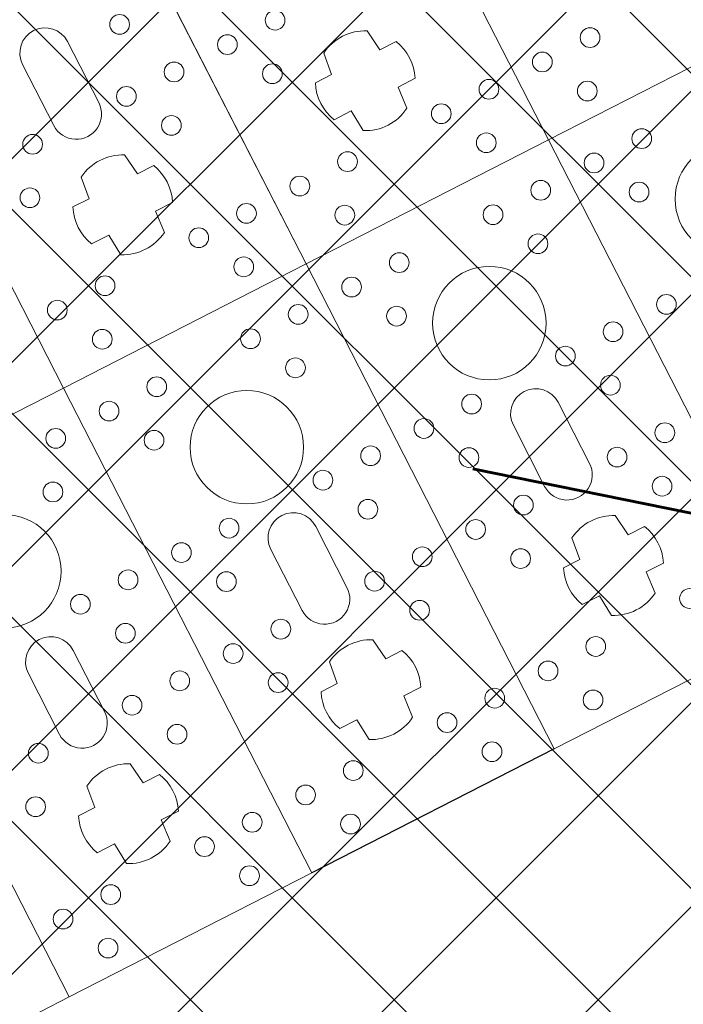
# Model space of a CAD drawing. Header units: metres. Extents: x 7472034 to 8439876, y 5890181 to 5961460.
# Tile 128 of 202: x 8439524.97 to 8439526.43, y 5890371.62 to 5890373.79. Entities that reach past the tile are written whole.
import ezdxf
from ezdxf import colors
from ezdxf.entities.mleader import LeaderData, LeaderLine
from ezdxf.math import Vec2, Vec3

# ---------------------------------------------------------------- set-up
doc = ezdxf.new("R2010")
doc.units = ezdxf.units.M
doc.header["$MEASUREMENT"] = 0
doc.linetypes.add('$0$L218_500', pattern=[1, 0.5, -0.5])
doc.linetypes.add('ACAD_ISO03W100', pattern=[30, 12, -18])
doc.layers.get('0').update_dxf_attribs({"linetype": 'CONTINUOUS', "lineweight": 5})
doc.layers.get('Defpoints').update_dxf_attribs({"linetype": 'CONTINUOUS'})
for name, color, linetype, lineweight in [('### Krawężnik', 6, 'CONTINUOUS', 35), ('__GRANICA', 5, 'ACAD_ISO03W100', 80), ('_IS_kd_krata', 114, 'CONTINUOUS', 30), ('KOLOR-OBIEKT', 21, 'CONTINUOUS', 13), ('ZAG-obrys 018 wymiary', 7, 'CONTINUOUS', 18), ('ZAG-OPIS_020', 7, 'CONTINUOUS', 25)]:
    doc.layers.add(name, color=color, linetype=linetype, lineweight=lineweight)
doc.layers.add('100_rzut_wym_wew', color=7, linetype='CONTINUOUS')
doc.layers.add('_IS.BLOK.KD.doziemne', color=7, linetype='CONTINUOUS')
doc.styles.add('DIM', font='simplex.shx', dxfattribs={"width": 0.8})
doc.styles.add('RS', font='Romans.shx', dxfattribs={"width": 0.7})
doc.dimstyles.new('DIM-WEW_500', dxfattribs={"dimscale": 5, "dimtxt": 18, "dimasz": 10, "dimexe": 4, "dimexo": 8, "dimgap": 5, "dimtad": 1, "dimlfac": 0.01, "dimzin": 9, "dimdsep": 46, "dimtxsty": 'DIM', "dimblk": 'ARCHTICK', "dimcen": 5, "dimclrt": 112, "dimadec": 4, "dimazin": 2, "dimtfac": 4, "dimtmove": 0, "dimatfit": 3, "dimldrblk": 'ARCHTICK', "dimfxl": 0, "dimtolj": 1, "dimlwd": 13, "dimarcsym": 0})
pattern_1 = [(45, (967499.2092647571, -71042.97165620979), (-0.2245064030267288, 0.2245064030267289), []), (135, (967499.2092647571, -71042.97165620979), (-0.2245064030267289, -0.2245064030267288), [])]

# ---------------------------------------------------------------- blocks, each defined once
blk = doc.blocks.new('_Oblique')
at = {"color": 0, "linetype": 'ByBlock', "lineweight": -2}
blk.add_line((-0.5, -0.5), (0.5, 0.5), dxfattribs=at)
blk = doc.blocks.new('*D57')
at = {"layer": 'Defpoints', "color": 0, "linetype": 'Continuous'}
for p in [(8439539.50265294, 5890379.021735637, 7.079631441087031e-07), (8439518.672365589, 5890368.360632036), (8439519.01227277, 5890367.69650152)]:
    blk.add_point(p, dxfattribs=at)
at = {"layer": 'ZAG-obrys 018 wymiary', "color": 0, "linetype": 'Continuous', "lineweight": 13}
blk.add_line((8439539.84256012, 5890378.357605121), (8439519.01227277, 5890367.69650152), dxfattribs=at)
at = {"layer": 'ZAG-obrys 018 wymiary', "color": 0, "linetype": 'Continuous', "lineweight": -2}
for p, q in [((8439539.84256012, 5890378.357605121), (8439540.024801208, 5890378.001531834)), ((8439519.01227277, 5890367.69650152), (8439519.194513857, 5890367.340428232))]:
    blk.add_line(p, q, dxfattribs=at)
at = {"layer": 'ZAG-obrys 018 wymiary', "color": 0, "linetype": 'Continuous', "lineweight": 13, "xscale": 0.3, "yscale": 0.3, "zscale": 0.3}
for p, rotation in [((8439539.84256012, 5890378.357605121), 27.10372084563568), ((8439519.01227277, 5890367.69650152), 207.1037208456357)]:
    blk.add_blockref('_Oblique', p, dxfattribs=dict(at, rotation=rotation))
at = {"layer": 'ZAG-obrys 018 wymiary', "color": 112, "linetype": 'Continuous', "lineweight": 25, "insert": (8439529.154054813, 5890373.561163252), "char_height": 0.8, "attachment_point": 5, "rotation": 27.103720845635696, "style": 'RS'}
blk.add_mtext('\\A1;23.4', dxfattribs=at)
blk = doc.blocks.new('_ArchTick')
at = {"layer": '100_rzut_wym_wew', "color": 0, "linetype": 'Continuous', "const_width": 0.15}
blk.add_lwpolyline([(-0.5, -0.5), (0.5, 0.5)], dxfattribs=at)
blk = doc.blocks.new('A$C57F34CC8')
at = {"layer": '__GRANICA', "color": 246, "lineweight": 60, "ltscale": 0.1}
blk.add_lwpolyline([(104.5474768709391, 61.49084398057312), (124.7534257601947, 8.664832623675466), (116.2782638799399, -2.598389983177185e-07), (87.50180485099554, 5.853071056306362), (75.53745610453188, 9.185393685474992), (65.1202681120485, 10.79332474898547), (52.65768154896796, 12.23814885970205), (35.11359243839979, 14.25579591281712), (31.17050394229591, 14.72508112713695), (-8.847564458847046e-07, 23.87893649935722)], dxfattribs=at)
blk = doc.blocks.new('A$C1D2679FE')
at = {"layer": 'KOLOR-OBIEKT', "lineweight": 9, "ltscale": 200}
h = blk.add_hatch(dxfattribs=at)
h.set_pattern_fill('ANSI37', color=253, scale=0.1, angle=16)
h.set_pattern_definition([(61, (-7471780.020262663, -5961378.212846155), (-0.2776917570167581, 0.153927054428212), []), (151, (-7471780.020262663, -5961378.212846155), (-0.153927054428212, -0.2776917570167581), [])])
edge = h.paths.add_edge_path()
edge.add_line((196.975401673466, 33.54016214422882), (192.3495923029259, 34.13512154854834))
edge.add_line((192.3495923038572, 34.13512154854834), (187.7176397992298, 34.7308710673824))
edge.add_line((187.7176398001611, 34.7308710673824), (178.5077782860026, 36.15998750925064))
edge.add_line((178.5077782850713, 36.15998750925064), (176.6601969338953, 36.5026140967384))
edge.add_arc((181.3685569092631, 38.18527459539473), 5.000000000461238, 199.6657310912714, 261.1796204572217)
edge.add_line((180.6018702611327, 33.24440507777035), (187.358021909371, 32.19603671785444))
edge.add_line((187.3580219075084, 32.19603671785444), (192.0230219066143, 31.59603671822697))
edge.add_line((192.0230219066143, 31.59603671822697), (196.6880219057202, 30.9960367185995))
edge.add_line((196.6880219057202, 30.9960367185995), (201.9780219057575, 30.48103671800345))
edge.add_line((201.9780219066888, 30.48103671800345), (207.2680219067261, 29.96603671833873))
edge.add_line((207.2680219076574, 29.96603671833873), (216.468021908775, 29.35603671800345))
edge.add_line((216.4680219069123, 29.35603671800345), (221.8830219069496, 29.11103671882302))
edge.add_line((221.8830219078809, 29.11103671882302), (227.2980219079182, 28.86603671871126))
edge.add_line((227.2980219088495, 28.86603671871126), (233.718021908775, 28.60103671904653))
edge.add_line((233.7180219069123, 28.60103671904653), (240.1380219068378, 28.33603671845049))
edge.add_line((240.1380219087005, 28.33603671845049), (245.3280219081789, 28.076036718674))
edge.add_line((245.3280219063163, 28.076036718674), (246.1380219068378, 28.00603671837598))
edge.add_line((246.1380219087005, 28.00603671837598), (248.4280219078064, 27.98603671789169))
edge.add_line((248.4280219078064, 27.98603671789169), (251.4080219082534, 28.33603671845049))
edge.add_line((251.4080219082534, 28.33603671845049), (255.3380219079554, 29.13603671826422))
edge.add_line((255.3380219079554, 29.13603671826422), (258.1480219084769, 30.35603671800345))
edge.add_line((258.1480219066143, 30.35603671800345), (260.6280219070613, 32.076036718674))
edge.add_line((260.6280219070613, 32.076036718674), (262.7080219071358, 34.29603671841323))
edge.add_line((262.7080219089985, 34.29603671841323), (264.3880219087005, 36.826036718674))
edge.add_line((264.3880219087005, 36.826036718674), (265.608021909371, 39.59603671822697))
edge.add_line((265.6080219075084, 39.59603671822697), (266.4080219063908, 42.53603671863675))
edge.add_line((266.4080219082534, 42.53603671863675), (266.6380219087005, 45.60603671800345))
edge.add_line((266.6380219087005, 45.60603671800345), (266.3380219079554, 48.59603671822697))
edge.add_line((266.3380219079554, 48.59603671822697), (265.628021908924, 51.53603671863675))
edge.add_line((265.6280219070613, 51.53603671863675), (264.5280219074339, 54.28603671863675))
edge.add_line((264.5280219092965, 54.28603671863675), (263.3880219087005, 57.11603671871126))
edge.add_line((263.3880219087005, 57.11603671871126), (262.5430219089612, 59.47103671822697))
edge.add_line((262.5430219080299, 59.47103671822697), (261.6980219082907, 61.826036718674))
edge.add_line((261.6980219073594, 61.826036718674), (260.5980219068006, 65.15103671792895))
edge.add_line((260.5980219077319, 65.15103671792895), (259.4980219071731, 68.47603671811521))
edge.add_line((259.4980219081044, 68.47603671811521), (257.3916487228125, 67.77919145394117))
edge.add_line((257.3916487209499, 67.77919145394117), (258.1675714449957, 64.34697791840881))
edge.add_line((258.167571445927, 64.34697791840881), (259.2776264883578, 60.99158426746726))
edge.add_line((259.2776264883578, 60.99158426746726), (260.1334384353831, 58.60645156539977))
edge.add_line((260.1334384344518, 58.60645156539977), (260.9950570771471, 56.20513570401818))
edge.add_line((260.9950570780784, 56.20513570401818), (262.1522789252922, 53.33238322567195))
edge.add_line((262.1522789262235, 53.33238322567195), (263.1827648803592, 50.75616833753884))
edge.add_line((263.1827648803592, 50.75616833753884), (263.8083402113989, 48.16575780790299))
edge.add_line((263.8083402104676, 48.16575780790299), (264.0684198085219, 45.57363114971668))
edge.add_line((264.0684198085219, 45.57363114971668), (263.8734869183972, 42.97170083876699))
edge.add_line((263.8734869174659, 42.97170083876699), (263.1880731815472, 40.45280535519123))
edge.add_line((263.1880731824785, 40.45280535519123), (262.1337886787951, 38.05906103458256))
edge.add_line((262.1337886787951, 38.05906103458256), (260.6936748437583, 35.89031817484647))
edge.add_line((260.6936748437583, 35.89031817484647), (258.9457271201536, 34.02472012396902))
edge.add_line((258.9457271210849, 34.02472012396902), (256.8967191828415, 32.60363397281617))
edge.add_line((256.8967191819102, 32.60363397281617), (254.5645412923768, 31.59108698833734))
edge.add_line((254.5645412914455, 31.59108698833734), (251.0026761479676, 30.86602538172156))
edge.add_line((251.0026761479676, 30.86602538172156), (248.2893446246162, 30.54734550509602))
edge.add_line((248.2893446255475, 30.54734550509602), (246.2595893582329, 30.56507262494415))
edge.add_line((246.2595893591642, 30.56507262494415), (245.5023283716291, 30.63051493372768))
edge.add_line((245.5023283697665, 30.63051493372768), (240.2548571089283, 30.89339403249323))
edge.add_line((240.2548571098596, 30.89339403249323), (233.8236017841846, 31.1588586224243))
edge.add_line((233.8236017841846, 31.1588586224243), (227.4086662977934, 31.42364957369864))
edge.add_line((227.4086662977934, 31.42364957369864), (221.9987299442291, 31.66842047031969))
edge.add_line((221.9987299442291, 31.66842047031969), (217.4544723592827, 31.90290945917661))
edge.add_line((217.4544723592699, 31.90290945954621), (217.0910134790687, 31.92589690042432))
edge.add_line((217.0910134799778, 31.92589689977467), (214.8768218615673, 32.06593639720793))
edge.add_line((214.876821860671, 32.06593639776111), (207.0033997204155, 32.56390146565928))
edge.add_line((207.0033997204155, 32.56390146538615), (202.2260741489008, 33.02899081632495))
edge.add_line((202.2260741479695, 33.02899081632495), (196.975401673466, 33.54016214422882))
blk = doc.blocks.new('*U25')
at = {"lineweight": 5}
for p, q in [((3600, 9599.400023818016), (3600, 8999.399999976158)), ((3600.000047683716, 8999.399999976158), (3600.000047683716, 9599.400023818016)), ((3600.000047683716, 8999.400023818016), (2400, 8999.400023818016)), ((2400, 8999.399999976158), (3600.000047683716, 8999.399999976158)), ((3600, 8999.400023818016), (3600, 8399.399999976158)), ((4800.000047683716, 8999.400023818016), (3600, 8999.400023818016)), ((3600, 8999.399999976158), (4800.000047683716, 8999.399999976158)), ((3600.000047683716, 8399.399999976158), (3600.000047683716, 8999.400023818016)), ((4800.000047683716, 8399.399999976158), (4800.000047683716, 8999.400023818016)), ((3254.200035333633, 8799.411807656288), (3254.200035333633, 8759.277798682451)), ((3345.251703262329, 8757.341433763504), (3345.251703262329, 8799.661098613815)), ((4454.200035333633, 8799.411807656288), (4454.200035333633, 8759.277798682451)), ((4545.251703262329, 8757.341433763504), (4545.251703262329, 8799.661098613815)), ((3254.200035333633, 8759.277798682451), (3203.997000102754, 8753.097492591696)), ((3395.871898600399, 8753.33129808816), (3345.251703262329, 8757.341433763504)), ((4275.600023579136, 8754.900012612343), (4124.400023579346, 8754.900011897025)), ((4454.200035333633, 8759.277798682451), (4403.997000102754, 8753.097492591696)), ((4595.871898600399, 8753.33129808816), (4545.251703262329, 8757.341433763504)), ((3203.997000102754, 8645.70253120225), (3254.200035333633, 8639.522225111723)), ((3254.200035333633, 8639.522225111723), (3254.200035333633, 8599.388216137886)), ((3345.251703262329, 8641.45859003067), (3395.871898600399, 8645.468725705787)), ((3345.251703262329, 8599.138925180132), (3345.251703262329, 8641.45859003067)), ((4124.400023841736, 8643.900011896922), (4275.600023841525, 8643.900011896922)), ((4403.997000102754, 8645.70253120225), (4454.200035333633, 8639.522225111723)), ((4454.200035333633, 8639.522225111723), (4454.200035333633, 8599.388216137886)), ((4545.251703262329, 8641.45859003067), (4595.871898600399, 8645.468725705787)), ((4545.251703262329, 8599.138925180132), (4545.251703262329, 8641.45859003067)), ((3600.000047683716, 8399.400023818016), (2400, 8399.400023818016)), ((2400, 8399.399999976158), (3600.000047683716, 8399.399999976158)), ((3600, 8399.400023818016), (3600, 7799.399999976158)), ((4800.000047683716, 8399.400023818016), (3600, 8399.400023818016)), ((3600, 8399.399999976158), (4800.000047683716, 8399.399999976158)), ((3600.000047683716, 7799.399999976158), (3600.000047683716, 8399.400023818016)), ((4800.000047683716, 7799.399999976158), (4800.000047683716, 8399.400023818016)), ((3254.200035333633, 8199.411807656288), (3254.200035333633, 8159.277798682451)), ((3345.251703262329, 8157.341433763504), (3345.251703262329, 8199.661098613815)), ((4454.200035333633, 8199.411807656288), (4454.200035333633, 8159.277798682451)), ((4545.251703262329, 8157.341433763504), (4545.251703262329, 8199.661098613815)), ((3254.200035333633, 8159.277798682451), (3203.997000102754, 8153.097492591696)), ((3395.871898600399, 8153.33129808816), (3345.251703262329, 8157.341433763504)), ((4454.200035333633, 8159.277798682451), (4403.997000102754, 8153.097492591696)), ((4595.871898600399, 8153.33129808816), (4545.251703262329, 8157.341433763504)), ((3075.600023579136, 8154.900012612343), (2924.400023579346, 8154.900011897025)), ((4275.600023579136, 8154.900012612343), (4124.400023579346, 8154.900011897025)), ((2924.400023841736, 8043.900011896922), (3075.600023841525, 8043.900011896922)), ((3203.997000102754, 8045.702531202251), (3254.200035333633, 8039.522225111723)), ((3254.200035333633, 8039.522225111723), (3254.200035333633, 7999.388216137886)), ((3345.251703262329, 8041.45859003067), (3395.871898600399, 8045.468725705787)), ((3345.251703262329, 7999.138925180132), (3345.251703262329, 8041.45859003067)), ((4124.400023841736, 8043.900011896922), (4275.600023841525, 8043.900011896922)), ((4403.997000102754, 8045.702531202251), (4454.200035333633, 8039.522225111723)), ((4454.200035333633, 8039.522225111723), (4454.200035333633, 7999.388216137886)), ((4545.251703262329, 8041.45859003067), (4595.871898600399, 8045.468725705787)), ((4545.251703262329, 7999.138925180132), (4545.251703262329, 8041.45859003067)), ((3600.000047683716, 7799.400023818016), (2400, 7799.400023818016)), ((2400, 7799.399999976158), (3600.000047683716, 7799.399999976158)), ((3600, 7799.400023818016), (3600, 7199.399999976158)), ((4800.000047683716, 7799.400023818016), (3600, 7799.400023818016)), ((3600, 7799.399999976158), (4800.000047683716, 7799.399999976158)), ((3600.000047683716, 7199.399999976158), (3600.000047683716, 7799.400023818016)), ((4800.000047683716, 7199.399999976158), (4800.000047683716, 7799.400023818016)), ((4454.200035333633, 7599.411807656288), (4454.200035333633, 7559.277798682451)), ((4545.251703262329, 7557.341433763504), (4545.251703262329, 7599.661098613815)), ((4275.600023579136, 7554.900012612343), (4124.400023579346, 7554.900011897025)), ((4454.200035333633, 7559.277798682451), (4403.997000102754, 7553.097492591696)), ((4595.871898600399, 7553.33129808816), (4545.251703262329, 7557.341433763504)), ((4124.400023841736, 7443.900011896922), (4275.600023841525, 7443.900011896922)), ((4403.997000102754, 7445.702531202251), (4454.200035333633, 7439.522225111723)), ((4545.251703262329, 7441.45859003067), (4595.871898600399, 7445.468725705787)), ((4545.251703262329, 7399.138925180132), (4545.251703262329, 7441.45859003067)), ((4454.200035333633, 7439.522225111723), (4454.200035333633, 7399.388216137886)), ((4800.000047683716, 7199.400023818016), (3600, 7199.400023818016)), ((3600, 7199.399999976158), (4800.000047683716, 7199.399999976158)), ((4800.000047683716, 6599.399999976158), (4800.000047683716, 7199.400023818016))]:
    blk.add_line(p, q, dxfattribs=at)
for centre, radius in [((3900.000023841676, 9299.400011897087), 125), ((3440.936357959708, 9183.400011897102), 21.7392778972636), ((3690.936357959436, 9183.400011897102), 21.73927789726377), ((3543.127355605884, 9124.400011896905), 21.7392778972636), ((3793.127355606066, 9124.400011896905), 21.73927789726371), ((3440.936357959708, 9065.400011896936), 21.7392778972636), ((3690.936357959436, 9065.400011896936), 21.73927789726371), ((4040.936357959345, 9065.400011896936), 21.73927789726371), ((3440.936357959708, 8933.40001189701), 21.7392778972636), ((3690.936357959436, 8933.40001189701), 21.7392778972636), ((4040.936357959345, 8933.40001189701), 21.7392778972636), ((4290.936357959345, 8933.40001189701), 21.73927789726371), ((3543.127355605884, 8874.400011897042), 21.7392778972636), ((3793.127355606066, 8874.400011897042), 21.73927789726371), ((4143.127355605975, 8874.400011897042), 21.7392778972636), ((4393.127355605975, 8874.400011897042), 21.7392778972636), ((3440.936357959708, 8815.400011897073), 21.7392778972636), ((3690.936357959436, 8815.400011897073), 21.73927789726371), ((4040.936357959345, 8815.400011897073), 21.73927789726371), ((4290.936357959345, 8815.400011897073), 21.7392778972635), ((4640.936357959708, 8815.400011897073), 21.7392778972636), ((3900.000023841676, 8699.400011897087), 125), ((3090.936357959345, 8583.400011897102), 21.73927789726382), ((3440.936357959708, 8583.400011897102), 21.7392778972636), ((3690.936357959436, 8583.400011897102), 21.73927789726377), ((4040.936357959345, 8583.400011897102), 21.73927789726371), ((4290.936357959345, 8583.400011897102), 21.73927789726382), ((4640.936357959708, 8583.400011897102), 21.7392778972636), ((3193.127355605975, 8524.400011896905), 21.7392778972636), ((3543.127355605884, 8524.400011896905), 21.7392778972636), ((3793.127355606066, 8524.400011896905), 21.73927789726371), ((4143.127355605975, 8524.400011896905), 21.7392778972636), ((4393.127355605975, 8524.400011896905), 21.7392778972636), ((4743.127355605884, 8524.400011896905), 21.7392778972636), ((3090.936357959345, 8465.400011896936), 21.73927789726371), ((3440.936357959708, 8465.400011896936), 21.7392778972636), ((3690.936357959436, 8465.400011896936), 21.73927789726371), ((4040.936357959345, 8465.400011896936), 21.73927789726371), ((4290.936357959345, 8465.400011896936), 21.73927789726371), ((4640.936357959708, 8465.400011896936), 21.7392778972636), ((3090.936357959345, 8333.40001189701), 21.73927789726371), ((3440.936357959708, 8333.40001189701), 21.7392778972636), ((3690.936357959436, 8333.40001189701), 21.7392778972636), ((4040.936357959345, 8333.40001189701), 21.7392778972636), ((4290.936357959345, 8333.40001189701), 21.73927789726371), ((4640.936357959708, 8333.40001189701), 21.7392778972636), ((2943.127355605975, 8274.400011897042), 21.7392778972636), ((3193.127355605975, 8274.400011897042), 21.7392778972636), ((3543.127355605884, 8274.400011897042), 21.7392778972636), ((3793.127355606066, 8274.400011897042), 21.73927789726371), ((4143.127355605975, 8274.400011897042), 21.7392778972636), ((4393.127355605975, 8274.400011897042), 21.7392778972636), ((4743.127355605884, 8274.400011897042), 21.7392778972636), ((3090.936357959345, 8215.400011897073), 21.7392778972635), ((3440.936357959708, 8215.400011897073), 21.7392778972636), ((3690.936357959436, 8215.400011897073), 21.73927789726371), ((3900.000023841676, 8099.400011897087), 125), ((4040.936357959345, 8215.400011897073), 21.73927789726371), ((4290.936357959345, 8215.400011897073), 21.7392778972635), ((4640.936357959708, 8215.400011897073), 21.7392778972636), ((3090.936357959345, 7983.400011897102), 21.73927789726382), ((3440.936357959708, 7983.400011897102), 21.7392778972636), ((3690.936357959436, 7983.400011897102), 21.73927789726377), ((4040.936357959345, 7983.400011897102), 21.73927789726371), ((4290.936357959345, 7983.400011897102), 21.73927789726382), ((4640.936357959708, 7983.400011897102), 21.7392778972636), ((3193.127355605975, 7924.400011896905), 21.7392778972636), ((3543.127355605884, 7924.400011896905), 21.7392778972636), ((3793.127355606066, 7924.400011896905), 21.73927789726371), ((4143.127355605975, 7924.400011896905), 21.7392778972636), ((4393.127355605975, 7924.400011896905), 21.7392778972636), ((4743.127355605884, 7924.400011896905), 21.7392778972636), ((3440.936357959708, 7865.400011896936), 21.7392778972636), ((3690.936357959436, 7865.400011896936), 21.73927789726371), ((4040.936357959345, 7865.400011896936), 21.73927789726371), ((4290.936357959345, 7865.400011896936), 21.73927789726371), ((4640.936357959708, 7865.400011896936), 21.7392778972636), ((3690.936357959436, 7733.400011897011), 21.7392778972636), ((4040.936357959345, 7733.400011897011), 21.7392778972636), ((4290.936357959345, 7733.400011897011), 21.73927789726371), ((4640.936357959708, 7733.400011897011), 21.7392778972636), ((3793.127355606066, 7674.400011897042), 21.73927789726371), ((4143.127355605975, 7674.400011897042), 21.7392778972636), ((4393.127355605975, 7674.400011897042), 21.7392778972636), ((4743.127355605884, 7674.400011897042), 21.7392778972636), ((4040.936357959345, 7615.400011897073), 21.73927789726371), ((4290.936357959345, 7615.400011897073), 21.7392778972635), ((4640.936357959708, 7615.400011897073), 21.7392778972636), ((3900.000023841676, 7499.400011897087), 125), ((4290.936357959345, 7383.400011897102), 21.73927789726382), ((4640.936357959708, 7383.400011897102), 21.7392778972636), ((4393.127355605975, 7324.400011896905), 21.7392778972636), ((4743.127355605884, 7324.400011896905), 21.7392778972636), ((4640.936357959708, 7265.400011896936), 21.7392778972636)]:
    blk.add_circle(centre, radius, dxfattribs=at)
for centre, radius, start, end in [((3300.000023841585, 8699.400011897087), 110, 65.70851514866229, 114.6052205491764), ((4500.000023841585, 8699.400011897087), 110, 65.70851514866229, 114.6052205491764), ((3300.000023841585, 8699.400011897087), 109.9999999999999, 150.7803558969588, 209.2196441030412), ((3300.000023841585, 8699.400011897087), 110.0000000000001, 330.640722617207, 29.35927738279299), ((4124.400023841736, 8699.400011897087), 55.50000000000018, 90.00000026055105, 270), ((4275.600023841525, 8699.400011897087), 55.50000000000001, 270, 90.00000026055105), ((4500.000023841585, 8699.400011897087), 109.9999999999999, 150.7803558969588, 209.2196441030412), ((4500.000023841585, 8699.400011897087), 110.0000000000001, 330.640722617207, 29.35927738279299), ((3300.000023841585, 8699.400011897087), 110, 245.3947794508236, 294.2914848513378), ((4500.000023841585, 8699.400011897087), 110, 245.3947794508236, 294.2914848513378), ((3300.000023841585, 8099.400011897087), 110, 65.70851514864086, 114.6052205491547), ((4500.000023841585, 8099.400011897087), 110, 65.70851514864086, 114.6052205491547), ((2924.400023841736, 8099.400011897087), 55.50000000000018, 90.00000026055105, 270), ((3075.600023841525, 8099.400011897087), 55.50000000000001, 270, 90.00000026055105), ((3300.000023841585, 8099.400011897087), 109.9999999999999, 150.7803558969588, 209.2196441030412), ((3300.000023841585, 8099.400011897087), 110.0000000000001, 330.640722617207, 29.35927738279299), ((4124.400023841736, 8099.400011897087), 55.50000000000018, 90.00000026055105, 270), ((4275.600023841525, 8099.400011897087), 55.50000000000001, 270, 90.00000026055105), ((4500.000023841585, 8099.400011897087), 109.9999999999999, 150.7803558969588, 209.2196441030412), ((4500.000023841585, 8099.400011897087), 110.0000000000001, 330.640722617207, 29.35927738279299), ((3300.000023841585, 8099.400011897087), 110, 245.3947794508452, 294.2914848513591), ((4500.000023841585, 8099.400011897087), 110, 245.3947794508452, 294.2914848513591), ((4500.000023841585, 7499.400011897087), 110, 65.70851514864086, 114.6052205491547), ((4124.400023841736, 7499.400011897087), 55.50000000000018, 90.00000026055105, 270), ((4275.600023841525, 7499.400011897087), 55.50000000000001, 270, 90.00000026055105), ((4500.000023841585, 7499.400011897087), 109.9999999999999, 150.7803558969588, 209.2196441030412), ((4500.000023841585, 7499.400011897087), 110.0000000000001, 330.640722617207, 29.35927738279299), ((4500.000023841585, 7499.400011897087), 110, 245.3947794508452, 294.2914848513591)]:
    blk.add_arc(centre, radius, start, end, dxfattribs=at)
blk = doc.blocks.new('JPII.KD_aktualizacja rzędnych_20.12.2024')
at = {"linetype": 'ACAD_ISO03W100', "ltscale": 0.05, "elevation": 7.079631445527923e-07}
blk.add_lwpolyline([(8438677.694513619, 5890679.101824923), (8438679.881406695, 5890674.828945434), (8438659.051119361, 5890664.167841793), (8438656.86422629, 5890668.44072127), (8438677.694513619, 5890679.101824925)], dxfattribs=at)
at = {"layer": '_IS_kd_krata', "color": 124, "xscale": 0.001, "yscale": 0.001, "zscale": 0.001, "rotation": 297.1037209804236}
blk.add_blockref('*U25', (8438656.864760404, 5890668.440994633, 7.079631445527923e-07), dxfattribs=at)

msp = doc.modelspace()

# ---------------------------------------------------------------- hatches: boundary and pattern name
at = {"layer": 'KOLOR-OBIEKT', "lineweight": 9}
h = msp.add_hatch(dxfattribs=at)
h.set_pattern_fill('ANSI37', color=73, scale=0.1)
h.set_pattern_definition(pattern_1)
edge = h.paths.add_edge_path()
edge.add_arc((8439443.60123986, 5890379.17988472), 6.652831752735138, 296.7043321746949, 335.0331150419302)
edge.add_arc((8439476.194075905, 5890367.917634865), 27.87464989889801, 155.1393615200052, 162.3446315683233, ccw=False)
edge.add_arc((8439457.399943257, 5890376.211109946), 7.345078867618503, 127.98309878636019, 152.2023641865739, ccw=False)
edge.add_arc((8439457.741930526, 5890376.488713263), 7.349948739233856, 107.1989600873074, 131.4182254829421, ccw=False)
edge.add_line((8439455.568618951, 5890383.509999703), (8439473.898437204, 5890392.710084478))
edge.add_arc((8439481.742870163, 5890376.384611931), 18.11232128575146, 99.26977735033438, 115.6644084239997, ccw=False)
edge.add_line((8439478.825278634, 5890394.260401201), (8439481.377171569, 5890394.321440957))
edge.add_arc((8439482.909595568, 5890377.390082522), 17.00056533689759, 88.22393661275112, 95.17163768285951, ccw=False)
edge.add_arc((8439482.561499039, 5890405.235869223), 10.88860248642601, 274.6092070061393, 298.9976789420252)
edge.add_arc((8443006.923870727, 5883371.657126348), 7856.29059094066, 116.59181359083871, 116.61107962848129, ccw=False)
edge.add_arc((8439465.895823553, 5890431.340313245), 42.15757971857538, 305.2087751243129, 306.7865132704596)
edge.add_arc((8439488.80074795, 5890400.283338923), 3.577668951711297, 310.8590814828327, 340.7280968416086)
edge.add_line((8439492.177934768, 5890399.102523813), (8439493.275267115, 5890403.980640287))
edge.add_line((8439493.275267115, 5890403.980640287), (8439502.266345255, 5890408.28072203))
edge.add_line((8439502.266345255, 5890408.28072203), (8439504.844191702, 5890407.694009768))
edge.add_line((8439504.844191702, 5890407.694009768), (8439506.125281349, 5890405.329609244))
edge.add_arc((8439507.019670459, 5890405.776898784), 0.9999999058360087, 206.5699188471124, 283.6833393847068)
edge.add_line((8439507.256226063, 5890404.805280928), (8439511.624560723, 5890406.970734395))
edge.add_line((8439511.624560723, 5890406.970734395), (8439511.39896348, 5890407.420225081))
edge.add_line((8439511.39896348, 5890407.420225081), (8439510.561982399, 5890407.017405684))
edge.add_line((8439510.561982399, 5890407.017405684), (8439509.330427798, 5890409.481424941))
edge.add_line((8439509.330427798, 5890409.481424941), (8439512.635426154, 5890411.138401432))
edge.add_line((8439512.635426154, 5890411.138401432), (8439512.638568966, 5890411.136467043))
edge.add_line((8439512.638568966, 5890411.136467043), (8439515.998443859, 5890412.829496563))
edge.add_line((8439515.998443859, 5890412.829496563), (8439517.239018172, 5890410.325621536))
edge.add_line((8439517.239018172, 5890410.325621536), (8439513.919446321, 5890408.633274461))
edge.add_line((8439513.919446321, 5890408.633274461), (8439514.091312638, 5890408.235941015))
edge.add_line((8439514.091312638, 5890408.235941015), (8439518.839102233, 5890410.604261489))
edge.add_line((8439518.839102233, 5890410.604261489), (8439518.585943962, 5890412.843737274))
edge.add_line((8439518.585943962, 5890412.843737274), (8439518.274555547, 5890413.628049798))
edge.add_line((8439518.274555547, 5890413.628049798), (8439517.839658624, 5890414.494365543))
edge.add_line((8439517.839658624, 5890414.494365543), (8439524.310164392, 5890417.742607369))
edge.add_line((8439524.310164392, 5890417.742607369), (8439525.122207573, 5890416.124990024))
edge.add_line((8439525.122207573, 5890416.124990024), (8439526.840645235, 5890414.670893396))
edge.add_line((8439526.840645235, 5890414.670893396), (8439527.244697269, 5890414.489695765))
edge.add_arc((8439552.769967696, 5890317.570311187), 100.2242811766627, 102.79246926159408, 104.75471345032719, ccw=False)
edge.add_arc((8439529.321881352, 5890420.105147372), 4.960037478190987, 284.6730648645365, 320.3902958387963)
edge.add_arc((8435016.013859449, 5889290.11735932), 4655.555010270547, 14.00691021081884, 14.04831962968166)
edge.add_line((8439532.327549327, 5890420.207226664), (8439525.877549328, 5890423.127226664))
edge.add_line((8439525.877549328, 5890423.127226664), (8439431.028022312, 5890376.803268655))
edge.add_line((8439431.028022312, 5890376.803268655), (8439435.479127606, 5890375.417226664))
edge.add_line((8439435.479127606, 5890375.417226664), (8439446.590932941, 5890373.236661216))
edge = h.paths.add_edge_path()
edge.add_arc((8439530.228804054, 5890405.916425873), 3.001836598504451, 99.44813666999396, 208.2631515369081)
edge.add_line((8439527.5848402, 5890404.494990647), (8439533.209264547, 5890393.206690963))
edge.add_line((8439533.209264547, 5890393.206690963), (8439519.17443581, 5890386.185049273))
edge.add_line((8439519.17443581, 5890386.185049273), (8439523.57812012, 5890377.411604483))
edge.add_line((8439523.57812012, 5890377.411604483), (8439517.455507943, 5890374.324033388))
edge.add_line((8439517.455507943, 5890374.324033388), (8439517.445860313, 5890374.319191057))
edge.add_line((8439517.445860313, 5890374.319191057), (8439517.33905848, 5890374.265585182))
edge.add_line((8439517.33905848, 5890374.265585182), (8439516.815779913, 5890375.308140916))
edge.add_line((8439516.815779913, 5890375.308140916), (8439511.370501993, 5890372.574998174))
edge.add_line((8439511.370501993, 5890372.574998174), (8439511.888417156, 5890371.529804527))
edge.add_line((8439511.888417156, 5890371.529804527), (8439506.425671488, 5890368.787948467))
edge.add_line((8439506.425671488, 5890368.787948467), (8439505.890341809, 5890369.841556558))
edge.add_line((8439505.890341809, 5890369.841556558), (8439505.8884594, 5890369.869391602))
edge.add_line((8439505.8884594, 5890369.869391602), (8439500.283276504, 5890366.97762632))
edge.add_line((8439500.283276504, 5890366.97762632), (8439519.478066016, 5890366.160130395))
edge.add_line((8439519.478066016, 5890366.160130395), (8439542.767549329, 5890378.417226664))
edge.add_line((8439542.767549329, 5890378.417226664), (8439538.675788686, 5890394.802262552))
edge.add_line((8439538.675788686, 5890394.802262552), (8439537.066416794, 5890401.238139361))
edge.add_line((8439537.066416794, 5890401.238139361), (8439535.557306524, 5890407.69906358))
edge.add_arc((8439531.145391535, 5890400.872499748), 8.128158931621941, 57.12596579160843, 99.98506404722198)
edge = h.paths.add_edge_path()
edge.add_line((8439470.194509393, 5890384.137651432), (8439461.355169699, 5890379.697090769))
edge.add_line((8439461.355169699, 5890379.697090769), (8439460.080861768, 5890379.068371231))
edge.add_line((8439460.080861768, 5890379.068371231), (8439457.869254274, 5890377.642639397))
edge.add_arc((8439460.609507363, 5890373.444653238), 5.013190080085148, 123.1346622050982, 204.022759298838)
edge.add_line((8439456.030540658, 5890371.403786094), (8439459.447549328, 5890370.707226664))
edge.add_line((8439459.447549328, 5890370.707226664), (8439480.497107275, 5890367.736747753))
edge.add_line((8439480.497107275, 5890367.736747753), (8439497.963342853, 5890367.082590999))
edge.add_line((8439497.963342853, 5890367.082590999), (8439496.62020549, 5890369.722641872))
edge.add_line((8439496.62020549, 5890369.722641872), (8439494.91788047, 5890373.087302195))
edge.add_arc((8439489.468037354, 5890366.363615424), 8.654984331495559, 50.97371617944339, 58.22889977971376)
edge.add_line((8439494.025120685, 5890373.721722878), (8439490.036071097, 5890376.575637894))
edge.add_line((8439490.036071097, 5890376.575637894), (8439489.954459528, 5890375.592465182))
edge.add_line((8439489.954459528, 5890375.592465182), (8439490.917133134, 5890375.538648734))
edge.add_line((8439490.917133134, 5890375.538648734), (8439490.678913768, 5890371.956837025))
edge.add_line((8439490.678913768, 5890371.956837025), (8439482.55041443, 5890372.440399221))
edge.add_line((8439482.55041443, 5890372.440399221), (8439482.851718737, 5890376.020734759))
edge.add_line((8439482.851718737, 5890376.020734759), (8439487.354100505, 5890375.749064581))
edge.add_line((8439487.354100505, 5890375.749064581), (8439487.521080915, 5890378.34061919))
edge.add_line((8439487.521080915, 5890378.34061919), (8439481.803471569, 5890382.401025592))
edge.add_arc((8439487.942466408, 5890392.088814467), 11.46911116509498, 231.6002274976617, 237.6382272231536, ccw=False)
edge.add_line((8439480.818489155, 5890383.100518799), (8439480.351152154, 5890383.41057529))
edge.add_line((8439480.351152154, 5890383.41057529), (8439479.210044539, 5890382.939428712))
edge.add_line((8439479.210044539, 5890382.939428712), (8439480.412913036, 5890383.399613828))
edge.add_arc((8439474.682487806, 5890375.167564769), 10.03017472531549, 55.15777404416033, 116.5800473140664)
h.paths.add_polyline_path([(8439461.898919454, 5890370.792156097), (8439462.257176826, 5890373.552492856)], flags=16)
h = msp.add_hatch(dxfattribs=at)
h.set_pattern_fill('ANSI37', color=253, scale=0.1)
h.set_pattern_definition(pattern_1)
edge = h.paths.add_edge_path()
edge.add_arc((8439529.163071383, 5890420.279666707), 5.193757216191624, 276.50229096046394, 320.0240354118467, ccw=False)
edge.add_line((8439529.751227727, 5890415.119319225), (8439525.812744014, 5890414.153171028))
edge.add_line((8439525.812744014, 5890414.153171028), (8439519.208160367, 5890410.804184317))
edge.add_line((8439519.208160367, 5890410.804184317), (8439517.988028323, 5890410.126512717))
edge.add_line((8439517.988028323, 5890410.126512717), (8439514.091312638, 5890408.235941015))
edge.add_line((8439514.091312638, 5890408.235941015), (8439511.613697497, 5890406.992378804))
edge.add_line((8439511.613697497, 5890406.992378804), (8439509.258949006, 5890405.810485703))
edge.add_line((8439509.258949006, 5890405.810485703), (8439507.371756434, 5890404.83508177))
edge.add_arc((8439506.940777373, 5890405.737469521), 1.000023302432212, 206.5712342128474, 295.5290722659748, ccw=False)
edge.add_line((8439506.046377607, 5890405.290148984), (8439504.844186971, 5890407.693988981))
edge.add_line((8439504.844186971, 5890407.693988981), (8439502.261629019, 5890408.281795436))
edge.add_line((8439502.261629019, 5890408.281795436), (8439499.350132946, 5890407.011538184))
edge.add_line((8439499.350132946, 5890407.011538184), (8439493.30510976, 5890403.995621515))
edge.add_line((8439493.30510976, 5890403.995621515), (8439492.177918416, 5890399.102451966))
edge.add_arc((8439488.801253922, 5890400.282879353), 3.577047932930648, 293.05521913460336, 340.73119789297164, ccw=False)
edge.add_line((8439490.202090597, 5890396.991537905), (8439487.801423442, 5890395.78932472))
edge.add_arc((8439482.51122255, 5890404.317896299), 10.03607286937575, 278.1216072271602, 301.8109775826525, ccw=False)
edge.add_line((8439483.9290645, 5890394.382480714), (8439478.825278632, 5890394.260401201))
edge.add_arc((8439481.742870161, 5890376.384611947), 18.11232126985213, 99.26977735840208, 115.6644084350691)
edge.add_line((8439473.898437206, 5890392.710084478), (8439455.537130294, 5890383.494194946))
edge.add_arc((8439458.368862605, 5890375.380272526), 8.593860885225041, 109.2388197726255, 150.5606865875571)
edge.add_line((8439450.884668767, 5890379.604167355), (8439456.921008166, 5890377.849276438))
edge.add_line((8439456.921008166, 5890377.849276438), (8439458.055979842, 5890377.519316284))
edge.add_arc((8439462.056345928, 5890374.376166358), 5.087466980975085, 112.4172144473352, 141.842727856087, ccw=False)
edge.add_line((8439460.116249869, 5890379.079181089), (8439470.201913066, 5890384.141371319))
edge.add_arc((8439474.670732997, 5890375.058466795), 10.12272227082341, 52.60385305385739, 116.19734301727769, ccw=False)
edge.add_line((8439480.818489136, 5890383.100518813), (8439494.035062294, 5890373.735722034))
edge.add_arc((8439499.404929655, 5890380.165137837), 8.376924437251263, 230.1312663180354, 239.1071883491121)
edge.add_arc((8439492.046879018, 5890368.073539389), 5.778072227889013, 28.405105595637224, 58.05675779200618, ccw=False)
edge.add_line((8439497.129307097, 5890370.822183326), (8439498.920012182, 5890367.249241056))
edge.add_line((8439498.920012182, 5890367.249241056), (8439502.137476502, 5890368.864147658))
edge.add_line((8439502.137476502, 5890368.864147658), (8439500.881438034, 5890371.366619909))
edge.add_arc((8439501.41146424, 5890371.651481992), 0.6017260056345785, 32.69127385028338, 208.2557647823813, ccw=False)
edge.add_line((8439501.917872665, 5890371.97648152), (8439503.213570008, 5890369.395299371))
edge.add_line((8439503.213570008, 5890369.395299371), (8439521.788261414, 5890378.745992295))
edge.add_line((8439521.788261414, 5890378.745992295), (8439512.863585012, 5890396.520876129))
edge.add_arc((8439515.497668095, 5890397.863594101), 2.956566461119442, 115.92003145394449, 207.0101116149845, ccw=False)
edge.add_line((8439514.20530482, 5890400.522744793), (8439524.043376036, 5890405.489377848))
edge.add_line((8439524.043376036, 5890405.489377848), (8439526.586557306, 5890407.103247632))
edge.add_line((8439526.586557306, 5890407.103247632), (8439529.129738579, 5890408.717117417))
edge.add_arc((8439531.212438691, 5890401.016589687), 7.97720296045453, 58.08019787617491, 105.13424418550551, ccw=False)
edge.add_line((8439535.43023892, 5890407.787551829), (8439533.14312037, 5890416.942853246))
edge = h.paths.add_edge_path(flags=16)
edge.add_line((8439502.061371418, 5890393.458260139), (8439496.04637926, 5890390.43770596))
edge.add_arc((8439496.464019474, 5890389.751908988), 0.8029575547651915, 121.3407965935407, 301.694103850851)
edge.add_line((8439496.8858806, 5890389.068700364), (8439502.900872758, 5890392.089254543))
edge.add_arc((8439502.27990767, 5890392.650368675), 0.83692694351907, 317.898520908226, 465.1363795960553)
edge = h.paths.add_edge_path(flags=16)
edge.add_line((8439505.00109902, 5890384.089630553), (8439500.444638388, 5890381.798632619))
edge.add_arc((8439500.084983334, 5890382.51322949), 0.8000002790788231, 116.620304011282, 296.7160130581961, ccw=False)
edge.add_line((8439499.72652247, 5890383.228426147), (8439504.283989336, 5890385.517420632))
edge.add_arc((8439504.642916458, 5890384.80371257), 0.7988791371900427, -63.361719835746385, 116.69803695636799, ccw=False)
at = {"layer": 'KOLOR-OBIEKT', "lineweight": 9, "ltscale": 200}
h = msp.add_hatch(dxfattribs=at)
h.set_pattern_fill('ANSI37', color=231, scale=0.1)
h.set_pattern_definition([(45, (967499.202946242, -71042.94610979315), (-0.2245064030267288, 0.2245064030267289), []), (135, (967499.202946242, -71042.94610979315), (-0.2245064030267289, -0.2245064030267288), [])])
edge = h.paths.add_edge_path()
edge.add_line((8439512.863585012, 5890396.520876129), (8439521.788261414, 5890378.745992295))
edge.add_line((8439521.788261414, 5890378.745992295), (8439503.213570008, 5890369.395299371))
edge.add_line((8439503.213570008, 5890369.395299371), (8439501.917872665, 5890371.97648152))
edge.add_arc((8439501.411425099, 5890371.65154851), 0.6017230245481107, 32.6839302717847, 208.2631083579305)
edge.add_line((8439500.881438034, 5890371.366619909), (8439502.137476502, 5890368.864147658))
edge.add_line((8439502.137476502, 5890368.864147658), (8439498.920012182, 5890367.249241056))
edge.add_line((8439498.920012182, 5890367.249241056), (8439497.129307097, 5890370.822183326))
edge.add_line((8439497.129307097, 5890370.822183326), (8439495.555644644, 5890372.655868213))
edge.add_line((8439495.555644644, 5890372.655868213), (8439494.901445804, 5890373.120452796))
edge.add_line((8439494.901445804, 5890373.120452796), (8439497.963342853, 5890367.082590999))
edge.add_line((8439497.963342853, 5890367.082590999), (8439500.283276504, 5890366.97762632))
edge.add_line((8439500.283276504, 5890366.97762632), (8439505.893878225, 5890369.872187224))
edge.add_line((8439505.893878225, 5890369.872187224), (8439506.425671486, 5890368.787948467))
edge.add_line((8439506.425671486, 5890368.787948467), (8439511.888417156, 5890371.529804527))
edge.add_line((8439511.888417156, 5890371.529804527), (8439511.370501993, 5890372.574998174))
edge.add_line((8439511.370501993, 5890372.574998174), (8439516.815852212, 5890375.308177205))
edge.add_line((8439516.815852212, 5890375.308177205), (8439517.338986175, 5890374.26554889))
edge.add_line((8439517.338986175, 5890374.26554889), (8439523.580028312, 5890377.407811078))
edge.add_line((8439523.580028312, 5890377.407811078), (8439519.172527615, 5890386.188842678))
edge.add_line((8439519.172527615, 5890386.188842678), (8439530.098737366, 5890391.695090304))
edge.add_line((8439530.098737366, 5890391.695090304), (8439523.347480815, 5890405.140094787))
edge.add_line((8439523.347480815, 5890405.140094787), (8439514.198986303, 5890400.548291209))
edge.add_arc((8439515.544616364, 5890397.867007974), 3.00000000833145, 116.6502652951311, 206.6609883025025)
h.paths.add_polyline_path([(8439514.64326723, 5890399.651613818), (8439522.901414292, 5890403.796535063), (8439528.750976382, 5890392.142141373), (8439520.49282829, 5890387.997219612)], flags=16)

# ---------------------------------------------------------------- linework, layer by layer
at = {"linetype": 'ACAD_ISO03W100', "ltscale": 0.05, "elevation": 7.079631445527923e-07}
msp.add_lwpolyline([(8439537.315759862, 5890383.29461513), (8439539.502652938, 5890379.02173564), (8439518.672365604, 5890368.360632), (8439516.485472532, 5890372.633511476), (8439537.315759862, 5890383.294615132)], dxfattribs=at)

# ---------------------------------------------------------------- block references
at = {"layer": '### Krawężnik', "color": 1, "linetype": 'Continuous', "lineweight": 60, "ltscale": 0.2}
msp.add_blockref('A$C1D2679FE', (8439279.223208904, 5890335.266736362), dxfattribs=at)
at = {"layer": '__GRANICA', "color": 1, "linetype": 'Continuous', "ltscale": 0.2}
msp.add_blockref('A$C57F34CC8', (8439413.808154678, 5890371.967410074), dxfattribs=at)
at = {"layer": '_IS.BLOK.KD.doziemne', "linetype": '$0$L218_500'}
msp.add_blockref('JPII.KD_aktualizacja rzędnych_20.12.2024', (859.6212462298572, -295.8072097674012), dxfattribs=at)
at = {"layer": '_IS_kd_krata', "color": 124, "xscale": 0.001, "yscale": 0.001, "zscale": 0.001, "rotation": 297.1037209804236}
msp.add_blockref('*U25', (8439516.486006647, 5890372.63378484, 7.079631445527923e-07), dxfattribs=at)

# ---------------------------------------------------------------- dimensions: what is measured, and where the dimension line sits
at = {"layer": 'ZAG-obrys 018 wymiary', "linetype": 'Continuous', "lineweight": 25}
dim = msp.add_aligned_dim(p1=(8439539.50265294, 5890379.021735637, 7.079631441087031e-07), p2=(8439518.672365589, 5890368.360632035), distance=0.7460604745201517, dimstyle='DIM-WEW_500', override={"dimscale": 0.1, "dimtxt": 8, "dimasz": 3, "dimgap": 2, "dimlfac": 1, "dimtxsty": 'RS', "dimblk1": 'Oblique', "dimblk2": 'Oblique', "dimsah": 1, "dimfxl": 50, "dimfxlon": 1}, dxfattribs=at)
dim.commit()
dim.dimension.update_dxf_attribs({"geometry": '*D57', "text_midpoint": (8439529.154054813, 5890373.561163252)})

# ---------------------------------------------------------------- leaders
at = {"layer": 'ZAG-OPIS_020', "lineweight": 25}
ml = msp.add_multileader_mtext('Standard', dxfattribs=at)
ml.set_content('\\A1;miejce na\\Pautomat paczkowy', color=256, style='RS')
ml.set_leader_properties()
ml.build(insert=Vec2(0, 0))
ml.multileader.update_dxf_attribs({"text_left_attachment_type": 2, "text_right_attachment_type": 2, "dogleg_length": 0.2, "arrow_head_size": 0.25})
ctx = ml.context
ctx.base_point, ctx.char_height, ctx.arrow_head_size, ctx.landing_gap_size, ctx.plane_origin = Vec3(8439527.517591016, 5890367.451514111), 0.75, 0.25, 0.1, Vec3(8439504.015071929, 5890380.344600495)
ctx.left_attachment, ctx.right_attachment = 2, 2
notes = []
notes.append((ctx, [(0, (1, 1, 0), (8439527.317591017, 5890367.451514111), (1, 0), 0.2, [(3, [(8439520.472886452, 5890376.709349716)], 0, [])])]))
ctx.mtext.insert, ctx.mtext.width, ctx.mtext.defined_height, ctx.mtext.flow_direction = Vec3(8439527.617591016, 5890368.576514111), 11.00125483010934, 2.459306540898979, 5
for ctx, leaders in notes:
    for number, flags, end, landing, length, lines in leaders:
        leader = LeaderData()
        leader.index, (leader.has_last_leader_line, leader.has_dogleg_vector, leader.attachment_direction) = number, flags
        leader.last_leader_point, leader.dogleg_vector, leader.dogleg_length = Vec3(end), Vec3(landing), length
        for number, points, colour, breaks in lines:
            line = LeaderLine()
            line.index, line.vertices, line.color, line.breaks = number, Vec3.list(points), colors.encode_raw_color(colour), breaks
            leader.lines.append(line)
        ctx.leaders.append(leader)

doc.saveas('drawing.dxf')
